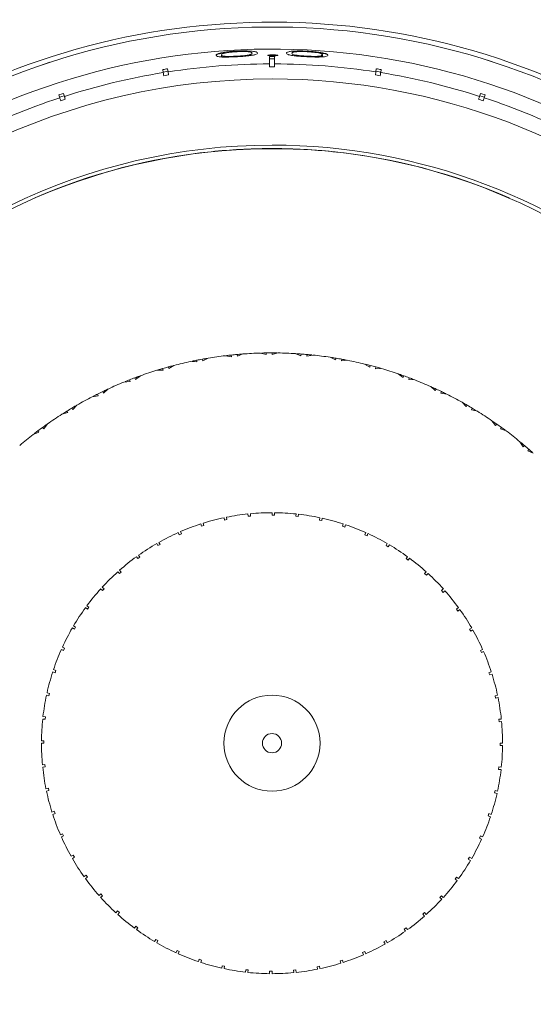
# Model space of a CAD drawing. Header units: inches. Extents: x -4.1 to 23, y -7 to 14.8.
# Tile 13 of 139: x 4.9 to 6, y -4.5 to -2.5. Entities that reach past the tile are written whole.
import ezdxf

# ---------------------------------------------------------------- set-up
doc = ezdxf.new("R2010")
doc.units = ezdxf.units.IN
doc.header["$MEASUREMENT"] = 0

msp = doc.modelspace()

# ---------------------------------------------------------------- linework, layer by layer
at = {"color": 7, "linetype": 'Continuous', "lineweight": 15}
for p, q in [((5.3447, -2.5435), (5.3447, -2.5423)), ((5.4025, -2.5439), (5.4025, -2.542)), ((5.4497, -2.5441), (5.4497, -2.5423)), ((5.5514, -2.5435), (5.5514, -2.5423)), ((4.9696, -2.5653), (4.9931, -2.5575)), ((5.3757, -2.5461), (5.3757, -2.545)), ((5.4431, -2.5457), (5.4431, -2.5607)), ((5.4531, -2.5507), (5.4431, -2.5507)), ((5.4531, -2.5607), (5.4531, -2.5457)), ((5.5199, -2.5461), (5.5199, -2.545)), ((5.5439, -2.5467), (5.5467, -2.5463)), ((5.5467, -2.5463), (5.5467, -2.5447)), ((5.8767, -2.5491), (5.9003, -2.5566)), ((5.2243, -2.5724), (5.2253, -2.5786)), ((5.235, -2.5758), (5.2251, -2.5774)), ((5.2362, -2.5834), (5.2263, -2.585)), ((5.2352, -2.577), (5.2342, -2.5709)), ((5.4531, -2.5671), (5.4431, -2.5671)), ((5.6698, -2.585), (5.66, -2.5834)), ((5.6619, -2.5709), (5.661, -2.577)), ((5.671, -2.5774), (5.6612, -2.5758)), ((5.6708, -2.5786), (5.6718, -2.5724)), ((5.0225, -2.6273), (5.0206, -2.6214)), ((5.8755, -2.6214), (5.8736, -2.6273)), ((5.0111, -2.6244), (5.013, -2.6304)), ((5.0221, -2.6261), (5.0126, -2.6292)), ((5.0245, -2.6334), (5.015, -2.6365)), ((5.8811, -2.6365), (5.8716, -2.6334)), ((5.8835, -2.6292), (5.874, -2.6261)), ((5.8831, -2.6304), (5.8851, -2.6244)), ((5.3233, -2.7407), (5.3233, -2.7411)), ((5.4431, -2.7343), (5.4431, -2.7347)), ((5.4531, -2.7343), (5.4531, -2.7347)), ((5.5729, -2.7407), (5.5729, -2.7411)), ((4.9618, -2.8354), (4.962, -2.8358)), ((5.9343, -2.8354), (5.9342, -2.8358)), ((5.2937, -3.1682), (5.2941, -3.1718)), ((5.3053, -3.166), (5.3062, -3.1695)), ((5.3173, -3.1639), (5.3062, -3.1695)), ((5.3526, -3.1589), (5.3648, -3.1611)), ((5.3647, -3.1575), (5.3648, -3.1611)), ((5.3765, -3.1564), (5.3771, -3.1599)), ((5.3886, -3.1554), (5.3771, -3.1599)), ((5.4242, -3.1535), (5.4361, -3.1568)), ((5.4363, -3.1532), (5.4361, -3.1568)), ((5.4482, -3.1532), (5.4485, -3.1568)), ((5.4603, -3.1532), (5.4485, -3.1568)), ((5.4959, -3.1546), (5.5075, -3.159)), ((5.5081, -3.1554), (5.5075, -3.159)), ((5.5199, -3.1564), (5.5198, -3.16)), ((5.532, -3.1576), (5.5198, -3.16)), ((5.5673, -3.1621), (5.5785, -3.1675)), ((5.5793, -3.164), (5.5785, -3.1675)), ((5.591, -3.166), (5.5907, -3.1696)), ((5.603, -3.1683), (5.5907, -3.1696)), ((5.2123, -3.1887), (5.2247, -3.1887)), ((5.2239, -3.1852), (5.2247, -3.1887)), ((5.2354, -3.182), (5.2366, -3.1854)), ((5.2471, -3.1788), (5.2366, -3.1854)), ((5.2818, -3.1706), (5.2941, -3.1718)), ((5.6378, -3.176), (5.6484, -3.1824)), ((5.6495, -3.1789), (5.6484, -3.1824)), ((5.661, -3.182), (5.6603, -3.1856)), ((5.6727, -3.1853), (5.6603, -3.1856)), ((5.156, -3.2084), (5.1571, -3.2118)), ((5.1671, -3.2041), (5.1686, -3.2074)), ((5.1785, -3.1999), (5.1686, -3.2074)), ((5.7067, -3.1961), (5.7167, -3.2034)), ((5.7181, -3.2001), (5.7167, -3.2034)), ((5.7293, -3.2042), (5.7283, -3.2077)), ((5.7406, -3.2086), (5.7283, -3.2077)), ((5.1121, -3.2271), (5.1029, -3.2355)), ((5.1447, -3.2129), (5.1571, -3.2118)), ((5.7735, -3.2223), (5.7828, -3.2305)), ((5.7845, -3.2274), (5.7828, -3.2305)), ((5.0796, -3.2431), (5.0918, -3.2409)), ((5.0904, -3.2376), (5.0918, -3.2409)), ((5.1011, -3.2323), (5.1029, -3.2355)), ((5.7953, -3.2324), (5.794, -3.2358)), ((5.8062, -3.2378), (5.794, -3.2358)), ((5.0379, -3.2663), (5.0399, -3.2693)), ((5.0483, -3.2602), (5.0399, -3.2693)), ((5.8377, -3.2544), (5.8462, -3.2634)), ((5.8482, -3.2604), (5.8462, -3.2634)), ((5.8585, -3.2665), (5.8569, -3.2697)), ((5.8689, -3.2728), (5.8569, -3.2697)), ((5.0174, -3.279), (5.0294, -3.2757)), ((5.0277, -3.2725), (5.0294, -3.2757)), ((4.9779, -3.3059), (4.9803, -3.3086)), ((4.9878, -3.2988), (4.9803, -3.3086)), ((5.8988, -3.2922), (5.9064, -3.3019)), ((5.9087, -3.2991), (5.9064, -3.3019)), ((5.9184, -3.306), (5.9165, -3.3091)), ((5.9282, -3.3132), (5.9165, -3.3091)), ((4.9587, -3.3203), (4.9703, -3.316)), ((4.9684, -3.3129), (4.9703, -3.316)), ((5.9562, -3.3352), (5.963, -3.3456)), ((5.9655, -3.343), (5.963, -3.3456)), ((5.9745, -3.3508), (5.9723, -3.3537)), ((5.9836, -3.3588), (5.9723, -3.3537)), ((5.3509, -3.4959), (5.3498, -3.491)), ((5.3547, -3.49), (5.3558, -3.4948)), ((5.3992, -3.4882), (5.3987, -3.4832)), ((5.3992, -3.4882), (5.4042, -3.4877)), ((5.4037, -3.4827), (5.4042, -3.4877)), ((5.4481, -3.4857), (5.4481, -3.4807)), ((5.4531, -3.4807), (5.4531, -3.4857)), ((5.4969, -3.4882), (5.4975, -3.4832)), ((5.4969, -3.4882), (5.5019, -3.4887)), ((5.5024, -3.4838), (5.5019, -3.4887)), ((5.5453, -3.4959), (5.5463, -3.491)), ((5.3036, -3.5085), (5.3021, -3.5038)), ((5.3036, -3.5085), (5.3084, -3.507)), ((5.3068, -3.5023), (5.3084, -3.507)), ((5.3509, -3.4959), (5.3558, -3.4948)), ((5.5453, -3.4959), (5.5502, -3.4969)), ((5.5512, -3.492), (5.5502, -3.4969)), ((5.5925, -3.5085), (5.5941, -3.5038)), ((5.5925, -3.5085), (5.5973, -3.5101)), ((5.5988, -3.5054), (5.5973, -3.5101)), ((5.2579, -3.5261), (5.2559, -3.5215)), ((5.2579, -3.5261), (5.2625, -3.524)), ((5.2605, -3.5195), (5.2625, -3.524)), ((5.6382, -3.5261), (5.6403, -3.5215)), ((5.6382, -3.5261), (5.6428, -3.5281)), ((5.6448, -3.5236), (5.6428, -3.5281)), ((5.2143, -3.5483), (5.2118, -3.544)), ((5.2143, -3.5483), (5.2187, -3.5458)), ((5.2162, -3.5415), (5.2187, -3.5458)), ((5.6818, -3.5483), (5.6843, -3.544)), ((5.6818, -3.5483), (5.6862, -3.5508)), ((5.6886, -3.5465), (5.6862, -3.5508)), ((5.1733, -3.5749), (5.1703, -3.5709)), ((5.1733, -3.5749), (5.1773, -3.572)), ((5.1744, -3.568), (5.1773, -3.572)), ((5.7229, -3.5749), (5.7258, -3.5709)), ((5.7229, -3.5749), (5.7269, -3.5779)), ((5.7298, -3.5739), (5.7269, -3.5779)), ((5.1353, -3.6057), (5.1319, -3.602)), ((5.1353, -3.6057), (5.139, -3.6024)), ((5.1356, -3.5987), (5.139, -3.6024)), ((5.7609, -3.6057), (5.7642, -3.602)), ((5.7609, -3.6057), (5.7646, -3.6091)), ((5.7679, -3.6054), (5.7646, -3.6091)), ((5.1007, -3.6403), (5.0969, -3.637)), ((5.1003, -3.6333), (5.104, -3.6366)), ((5.1007, -3.6403), (5.104, -3.6366)), ((5.7955, -3.6403), (5.7992, -3.637)), ((5.7955, -3.6403), (5.7988, -3.6441)), ((5.8025, -3.6407), (5.7988, -3.6441)), ((5.0688, -3.6714), (5.0728, -3.6743)), ((5.0699, -3.6784), (5.0658, -3.6754)), ((5.0699, -3.6784), (5.0728, -3.6743)), ((5.8263, -3.6784), (5.8303, -3.6754)), ((5.8263, -3.6784), (5.8292, -3.6824)), ((5.8333, -3.6795), (5.8292, -3.6824)), ((5.0414, -3.7126), (5.0457, -3.7151)), ((5.0432, -3.7194), (5.0389, -3.7169)), ((5.0432, -3.7194), (5.0457, -3.7151)), ((5.8529, -3.7194), (5.8573, -3.7169)), ((5.8529, -3.7194), (5.8554, -3.7237)), ((5.8597, -3.7212), (5.8554, -3.7237)), ((5.021, -3.763), (5.0164, -3.761)), ((5.0185, -3.7564), (5.023, -3.7584)), ((5.021, -3.763), (5.023, -3.7584)), ((5.8752, -3.763), (5.8797, -3.761)), ((5.8752, -3.763), (5.8772, -3.7676)), ((5.8817, -3.7655), (5.8772, -3.7676)), ((5.0035, -3.8087), (4.9987, -3.8071)), ((5.0003, -3.8024), (5.005, -3.8039)), ((5.0035, -3.8087), (5.005, -3.8039)), ((5.8927, -3.8087), (5.8974, -3.8071)), ((5.8927, -3.8087), (5.8942, -3.8134)), ((5.899, -3.8119), (5.8942, -3.8134)), ((4.9908, -3.856), (4.9859, -3.8549)), ((4.987, -3.85), (4.9918, -3.8511)), ((4.9908, -3.856), (4.9918, -3.8511)), ((5.9054, -3.856), (5.9103, -3.8549)), ((5.9054, -3.856), (5.9064, -3.8608)), ((5.9113, -3.8598), (5.9064, -3.8608)), ((4.9831, -3.9043), (4.9782, -3.9038)), ((4.9787, -3.8988), (4.9837, -3.8993)), ((4.9831, -3.9043), (4.9837, -3.8993)), ((5.913, -3.9043), (5.918, -3.9038)), ((5.913, -3.9043), (5.9135, -3.9093)), ((5.9185, -3.9087), (5.9135, -3.9093)), ((4.9756, -3.9482), (4.9806, -3.9482)), ((4.9806, -3.9532), (4.9756, -3.9532)), ((5.9156, -3.9532), (5.9206, -3.9532)), ((5.9205, -3.9582), (5.9156, -3.9582)), ((4.9777, -3.9976), (4.9826, -3.997)), ((4.9831, -4.002), (4.9782, -4.0025)), ((4.9831, -4.002), (4.9826, -3.997)), ((5.913, -4.002), (5.9125, -4.007)), ((5.9174, -4.0075), (5.9125, -4.007)), ((5.913, -4.002), (5.918, -4.0025)), ((4.9849, -4.0465), (4.9898, -4.0455)), ((4.9908, -4.0504), (4.9859, -4.0514)), ((4.9908, -4.0504), (4.9898, -4.0455)), ((5.9054, -4.0504), (5.9043, -4.0552)), ((5.9092, -4.0563), (5.9043, -4.0552)), ((5.9054, -4.0504), (5.9103, -4.0514)), ((4.9972, -4.0944), (5.0019, -4.0929)), ((5.0035, -4.0976), (5.0019, -4.0929)), ((5.0035, -4.0976), (4.9987, -4.0992)), ((5.8927, -4.0976), (5.8911, -4.1024)), ((5.8959, -4.1039), (5.8911, -4.1024)), ((5.8927, -4.0976), (5.8974, -4.0992)), ((5.0144, -4.1408), (5.019, -4.1387)), ((5.021, -4.1433), (5.0164, -4.1453)), ((5.021, -4.1433), (5.019, -4.1387)), ((5.8752, -4.1433), (5.8731, -4.1479)), ((5.8777, -4.1499), (5.8731, -4.1479)), ((5.8752, -4.1433), (5.8797, -4.1453)), ((5.0364, -4.1851), (5.0407, -4.1826)), ((5.0432, -4.1869), (5.0389, -4.1894)), ((5.0432, -4.1869), (5.0407, -4.1826)), ((5.8529, -4.1869), (5.8504, -4.1912)), ((5.8547, -4.1937), (5.8504, -4.1912)), ((5.8529, -4.1869), (5.8573, -4.1894)), ((5.0629, -4.2268), (5.0669, -4.2239)), ((5.0699, -4.2279), (5.0658, -4.2309)), ((5.0699, -4.2279), (5.0669, -4.2239)), ((5.8263, -4.2279), (5.8234, -4.232)), ((5.8274, -4.2349), (5.8234, -4.232)), ((5.8263, -4.2279), (5.8303, -4.2309)), ((5.0936, -4.2656), (5.0973, -4.2623)), ((5.1007, -4.266), (5.0969, -4.2693)), ((5.1007, -4.266), (5.0973, -4.2623)), ((5.7955, -4.266), (5.7922, -4.2697)), ((5.7958, -4.273), (5.7922, -4.2697)), ((5.7955, -4.266), (5.7992, -4.2693)), ((5.1282, -4.3009), (5.1315, -4.2972)), ((5.1353, -4.3006), (5.1315, -4.2972)), ((5.1353, -4.3006), (5.1319, -4.3043)), ((5.7609, -4.3006), (5.7572, -4.3039)), ((5.7605, -4.3076), (5.7572, -4.3039)), ((5.7609, -4.3006), (5.7642, -4.3043)), ((5.1663, -4.3325), (5.1692, -4.3284)), ((5.1733, -4.3314), (5.1692, -4.3284)), ((5.1733, -4.3314), (5.1703, -4.3354)), ((5.7229, -4.3314), (5.7188, -4.3343)), ((5.7217, -4.3383), (5.7188, -4.3343)), ((5.7229, -4.3314), (5.7258, -4.3354)), ((5.2075, -4.3598), (5.21, -4.3555)), ((5.2143, -4.358), (5.21, -4.3555)), ((5.2143, -4.358), (5.2118, -4.3624)), ((5.6818, -4.358), (5.6775, -4.3605)), ((5.6818, -4.358), (5.6843, -4.3624)), ((5.2513, -4.3827), (5.2534, -4.3782)), ((5.2579, -4.3802), (5.2534, -4.3782)), ((5.68, -4.3648), (5.6775, -4.3605)), ((5.2579, -4.3802), (5.2559, -4.3848)), ((5.2973, -4.401), (5.2989, -4.3962)), ((5.3036, -4.3978), (5.2989, -4.3962)), ((5.3036, -4.3978), (5.3021, -4.4025)), ((5.5925, -4.3978), (5.5878, -4.3993)), ((5.5893, -4.404), (5.5878, -4.3993)), ((5.5925, -4.3978), (5.5941, -4.4025)), ((5.6382, -4.3802), (5.6337, -4.3823)), ((5.6357, -4.3868), (5.6337, -4.3823)), ((5.6382, -4.3802), (5.6403, -4.3848)), ((5.345, -4.4143), (5.346, -4.4094)), ((5.3509, -4.4104), (5.346, -4.4094)), ((5.3509, -4.4104), (5.3498, -4.4153)), ((5.3937, -4.4225), (5.3942, -4.4176)), ((5.3992, -4.4181), (5.3942, -4.4176)), ((5.3992, -4.4181), (5.3987, -4.4231)), ((5.4969, -4.4181), (5.492, -4.4186)), ((5.4925, -4.4236), (5.492, -4.4186)), ((5.4969, -4.4181), (5.4975, -4.4231)), ((5.5453, -4.4104), (5.5404, -4.4115)), ((5.5414, -4.4163), (5.5404, -4.4115)), ((5.5453, -4.4104), (5.5463, -4.4153)), ((5.4431, -4.4256), (5.4431, -4.4207)), ((5.4481, -4.4207), (5.4481, -4.4257))]:
    msp.add_line(p, q, dxfattribs=at)
for radius in [0.0985, 0.0197]:
    msp.add_circle((5.4481, -3.9532), radius, dxfattribs=at)
for radius, start, end in [(2.63, 82.0465, 223.7508), (2.63, 315.7582, 82.0465), (1.9375, 94.8853, 145.1147), (1.9375, 34.8853, 85.1147), (1.7505, 95.4034, 144.5966), (1.7505, 35.4034, 84.5966), (1.478, 0, 193.5656), (1.468, 270, 193.5914), (1.4228, 270, 193.377), (1.3925, 90.2057, 98.7943), (1.3925, 81.2057, 89.7943), (1.3925, 99.2057, 107.7943), (1.3925, 72.2057, 80.7943), (1.3925, 108.2057, 116.7943), (1.3925, 63.2057, 71.7943), (1.226, 90, 194.0433), (1.226, 202.791, 90), (1.2185, 202.818, 101.821), (1.2189, 95.8777, 113.5108), (1.2189, 90.2351, 95.8777), (1.2189, 89.7649, 90.2351), (1.2189, 84.1223, 89.7649), (1.2189, 66.4892, 84.1223), (1.2185, 101.821, 194.0163), (0.8, 101.1286, 101.8246), (0.8, 100.2771, 101.1286), (0.8, 99.5812, 100.2771), (0.8, 96.855, 99.4079), (0.8, 95.9858, 96.6817), (0.8, 95.1342, 95.9858), (0.8, 94.4383, 95.1342), (0.8, 91.7121, 94.265), (0.8, 90.8429, 91.5389), (0.8, 89.9914, 90.8429), (0.8, 89.2954, 89.9914), (0.8, 86.5693, 89.1222), (0.8, 85.7001, 86.396), (0.8, 84.8485, 85.7001), (0.8, 84.1526, 84.8485), (0.8, 81.4264, 83.9793), (0.8, 80.5572, 81.2531), (0.8, 79.7057, 80.5572), (0.8, 79.0097, 79.7057), (0.8, 76.2835, 78.8365), (0.8, 107.1407, 109.6936), (0.8, 106.2715, 106.9674), (0.8, 105.4199, 106.2715), (0.8, 104.724, 105.4199), (0.8, 101.9978, 104.5508), (0.8, 75.4144, 76.1103), (0.8, 74.5628, 75.4144), (0.8, 73.8669, 74.5628), (0.8, 71.1407, 73.6936), (0.8, 111.4144, 112.1103), (0.8, 110.5628, 111.4144), (0.8, 109.8669, 110.5628), (0.8, 70.2715, 70.9674), (0.8, 69.4199, 70.2715), (0.8, 68.724, 69.4199), (0.8, 65.9978, 68.5508), (0.8, 115.0097, 115.7057), (0.8, 112.2835, 114.8365), (0.8, 65.1286, 65.8246), (0.8, 64.2771, 65.1286), (0.8, 117.4264, 119.9793), (0.8, 116.5572, 117.2531), (0.8, 115.7057, 116.5572), (0.8, 63.5812, 64.2771), (0.8, 60.855, 63.4079), (0.8, 120.8485, 121.7001), (0.8, 120.1526, 120.8485), (0.8, 59.9858, 60.6817), (0.8, 59.1342, 59.9858), (0.8, 58.4383, 59.1342), (0.8, 122.5693, 125.1222), (0.8, 121.7001, 122.396), (0.8, 55.7121, 58.265), (0.8, 125.9914, 126.8429), (0.8, 125.2954, 125.9914), (0.8, 54.8429, 55.5389), (0.8, 53.9914, 54.8429), (0.8, 53.2954, 53.9914), (0.8, 127.7121, 130.265), (0.8, 126.8429, 127.5389), (0.8, 50.5693, 53.1222), (0.8, 49.7001, 50.396), (0.8, 48.8485, 49.7001), (0.8, 48.1526, 48.8485), (0.4725, 102, 107.3937), (0.4725, 96, 101.3937), (0.4725, 90, 95.3937), (0.4725, 84, 89.3937), (0.4725, 78, 83.3937), (0.4725, 108, 113.3937), (0.4725, 72, 77.3937), (0.4725, 66, 71.3937), (0.4725, 114, 119.3937), (0.4725, 60, 65.3937), (0.4725, 120, 125.3937), (0.4725, 54, 59.3937), (0.4725, 126, 131.3937), (0.4725, 48, 53.3937), (0.4725, 132, 137.3937), (0.4725, 42, 47.3937), (0.4725, 138, 143.3937), (0.4725, 36, 41.3937), (0.4725, 144, 149.3937), (0.4725, 30, 35.3937), (0.4725, 150, 155.3937), (0.4725, 24, 29.3937), (0.4725, 156, 161.3937), (0.4725, 18, 23.3937), (0.4725, 162, 167.3937), (0.4725, 12, 17.3937), (0.4725, 168, 173.3937), (0.4725, 6, 11.3937), (0.4725, 174, 179.3937), (0.4725, 0, 5.3937), (1.478, 203.2687, 0), (0.4725, 180, 185.3937), (0.4725, 354, 359.3937), (0.4725, 186, 191.3937), (0.4725, 348, 353.3937), (0.4725, 192, 197.3937), (0.4725, 342, 347.3937), (0.4725, 198, 203.3937), (0.4725, 336, 341.3937), (0.4725, 204, 209.3937), (0.4725, 330, 335.3937), (0.4725, 210, 215.3937), (0.4725, 324, 329.3937), (0.4725, 216, 221.3937), (0.4725, 318, 323.3937), (0.4725, 222, 227.3937), (0.4725, 312, 317.3937), (0.4725, 228, 233.3937), (0.4725, 306, 311.3937), (0.4725, 234, 239.3937), (0.4725, 300, 305.3937), (0.4725, 240, 245.3937), (0.4725, 294, 299.3937), (0.4725, 246, 251.3937), (0.4725, 288, 293.3937), (0.4725, 252, 257.3937), (0.4725, 258, 263.3937), (0.4725, 276, 281.3937), (0.4725, 282, 287.3937), (0.4725, 264, 269.3937), (0.4725, 270, 275.3937)]:
    msp.add_arc((5.4481, -3.9532), radius, start, end, dxfattribs=at)
at = {"color": 8, "linetype": 'Continuous', "lineweight": 15}
for radius, start, end in [(2.6042, 82.0465, 223.6312), (2.6042, 315.8472, 82.0465), (1.3616, 90, 193.1497), (1.3616, 203.6618, 90)]:
    msp.add_arc((5.4481, -3.9532), radius, start, end, dxfattribs=at)
at = {"color": 7, "linetype": 'Continuous', "lineweight": 15}
for centre, major_axis, start_param, end_param in [((5.4481, -3.964), (0, 1.4183), 6.27966, 6.286711), ((5.4498, -3.9638), (-0.2205, 1.3922), 6.279638, 6.286733), ((5.4464, -3.9638), (0.2205, 1.3922), 6.279638, 6.286733), ((5.4514, -3.9634), (-0.4356, 1.3405), 6.279638, 6.286733), ((5.4447, -3.9634), (0.4356, 1.3405), 6.279638, 6.286733)]:
    msp.add_ellipse(centre, major_axis=major_axis, ratio=0.999971, start_param=start_param, end_param=end_param, dxfattribs=at)
for points, knots in [([(5.3335, -2.5431), (5.3338, -2.542), (5.3343, -2.5404), (5.3444, -2.5379), (5.3547, -2.5363), (5.3654, -2.5352), (5.3725, -2.5348), (5.3753, -2.5347)], [0, 0, 0, 0, 0.421432, 0.60776, 0.756655, 0.90569, 1, 1, 1, 1]), ([(5.3335, -2.5435), (5.3336, -2.5429), (5.3339, -2.5416), (5.3386, -2.5401), (5.3452, -2.5391), (5.3496, -2.5387), (5.3513, -2.5386)], [0, 0, 0, 0, 0.35919, 0.717107, 0.896488, 1, 1, 1, 1]), ([(5.3757, -2.5358), (5.3724, -2.536), (5.366, -2.5364), (5.3576, -2.5374), (5.3505, -2.5386), (5.3451, -2.5404), (5.3448, -2.5415), (5.3447, -2.5423)], [0, 0, 0, 0, 0.14067, 0.281992, 0.423355, 0.631545, 1, 1, 1, 1]), ([(5.3447, -2.5423), (5.3449, -2.5433), (5.3451, -2.5446), (5.3547, -2.5454), (5.3636, -2.5454), (5.3712, -2.5452), (5.3751, -2.545), (5.3757, -2.545)], [0, 0, 0, 0, 0.492988, 0.660496, 0.829474, 0.975104, 1, 1, 1, 1]), ([(5.3753, -2.5347), (5.3797, -2.5345), (5.3885, -2.5341), (5.3999, -2.5343), (5.4097, -2.535), (5.4176, -2.5365), (5.4181, -2.538), (5.4184, -2.5388)], [0, 0, 0, 0, 0.14959, 0.299859, 0.440798, 0.660656, 1, 1, 1, 1]), ([(5.4184, -2.5388), (5.418, -2.5398), (5.4175, -2.5413), (5.4086, -2.5432), (5.3984, -2.5445), (5.3863, -2.5455), (5.3785, -2.546), (5.3753, -2.5461)], [0, 0, 0, 0, 0.38125, 0.555518, 0.731165, 0.891605, 1, 1, 1, 1]), ([(5.4072, -2.5391), (5.407, -2.5386), (5.4067, -2.5376), (5.4029, -2.5364), (5.3963, -2.5356), (5.3877, -2.5354), (5.3802, -2.5355), (5.3763, -2.5357), (5.3757, -2.5358)], [0, 0, 0, 0, 0.252946, 0.50746, 0.666689, 0.827456, 0.971159, 1, 1, 1, 1]), ([(5.3757, -2.545), (5.3793, -2.5448), (5.3862, -2.5444), (5.3946, -2.5435), (5.3997, -2.5427), (5.4017, -2.5422), (5.4025, -2.542)], [0, 0, 0, 0, 0.300711, 0.560546, 0.820025, 1, 1, 1, 1]), ([(5.4025, -2.542), (5.4033, -2.5418), (5.4049, -2.5413), (5.4068, -2.5403), (5.407, -2.5396), (5.4072, -2.5391)], [0, 0, 0, 0, 0.250494, 0.501064, 1, 1, 1, 1]), ([(5.4393, -2.5432), (5.4394, -2.5431), (5.4397, -2.5429), (5.4422, -2.5426), (5.4453, -2.5424), (5.4479, -2.5423), (5.4494, -2.5423), (5.4497, -2.5423)], [0, 0, 0, 0, 0.263863, 0.511658, 0.733124, 0.948033, 1, 1, 1, 1]), ([(5.4497, -2.5423), (5.451, -2.5423), (5.4537, -2.5423), (5.4569, -2.5426), (5.4592, -2.5428), (5.46, -2.5431), (5.4601, -2.5432), (5.4601, -2.5433)], [0, 0, 0, 0, 0.243748, 0.490695, 0.70113, 0.922882, 1, 1, 1, 1]), ([(5.4777, -2.5388), (5.478, -2.5378), (5.4785, -2.5362), (5.4886, -2.5347), (5.4989, -2.5342), (5.5097, -2.5342), (5.5168, -2.5345), (5.5195, -2.5346)], [0, 0, 0, 0, 0.421594, 0.607967, 0.756534, 0.905242, 1, 1, 1, 1]), ([(5.5195, -2.5461), (5.5153, -2.5458), (5.5068, -2.5453), (5.4957, -2.5444), (5.4863, -2.5431), (5.4784, -2.5412), (5.478, -2.5398), (5.4777, -2.5388)], [0, 0, 0, 0, 0.145116, 0.291011, 0.429849, 0.640052, 1, 1, 1, 1]), ([(5.5199, -2.5357), (5.5167, -2.5356), (5.5102, -2.5354), (5.5019, -2.5355), (5.4948, -2.536), (5.4893, -2.5372), (5.4891, -2.5384), (5.4889, -2.5391)], [0, 0, 0, 0, 0.140535, 0.281728, 0.422875, 0.631025, 1, 1, 1, 1]), ([(5.4889, -2.5391), (5.4891, -2.5401), (5.4893, -2.5415), (5.4989, -2.5432), (5.5078, -2.5442), (5.5155, -2.5447), (5.5193, -2.5449), (5.5199, -2.545)], [0, 0, 0, 0, 0.493108, 0.660584, 0.82954, 0.974955, 1, 1, 1, 1]), ([(5.5195, -2.5346), (5.5239, -2.5349), (5.5328, -2.5354), (5.5442, -2.5367), (5.5539, -2.5384), (5.5618, -2.5408), (5.5623, -2.5422), (5.5627, -2.5431)], [0, 0, 0, 0, 0.149741, 0.300153, 0.441371, 0.66137, 1, 1, 1, 1]), ([(5.5514, -2.5423), (5.5513, -2.5418), (5.551, -2.5407), (5.5472, -2.5392), (5.5405, -2.5377), (5.532, -2.5366), (5.5245, -2.536), (5.5205, -2.5358), (5.5199, -2.5357)], [0, 0, 0, 0, 0.252877, 0.507326, 0.666726, 0.827661, 0.971571, 1, 1, 1, 1]), ([(5.5454, -2.5389), (5.5487, -2.5391), (5.5623, -2.5404), (5.5625, -2.5422), (5.5627, -2.5435)], [0, 0, 0, 0, 0.242246, 1, 1, 1, 1]), ([(5.5467, -2.5447), (5.5475, -2.5445), (5.5492, -2.5442), (5.551, -2.5434), (5.5513, -2.5427), (5.5514, -2.5423)], [0, 0, 0, 0, 0.25048, 0.501036, 1, 1, 1, 1]), ([(5.3753, -2.5461), (5.371, -2.5463), (5.3625, -2.5467), (5.3515, -2.5469), (5.342, -2.5466), (5.3342, -2.5455), (5.3338, -2.544), (5.3335, -2.5431)], [0, 0, 0, 0, 0.145301, 0.291372, 0.430549, 0.640677, 1, 1, 1, 1]), ([(5.3447, -2.5435), (5.344, -2.5446), (5.3432, -2.5458), (5.3514, -2.5467), (5.3523, -2.5468)], [0, 0, 0, 0, 0.879154, 1, 1, 1, 1]), ([(5.4497, -2.5441), (5.4484, -2.5441), (5.4457, -2.5441), (5.4425, -2.5439), (5.4403, -2.5437), (5.4394, -2.5434), (5.4393, -2.5433), (5.4393, -2.5432)], [0, 0, 0, 0, 0.2413982, 0.4857485, 0.6948695, 0.892086, 1, 1, 1, 1]), ([(5.4431, -2.5607), (5.4431, -2.5607), (5.4431, -2.561), (5.4431, -2.5626), (5.4431, -2.5656), (5.4431, -2.567), (5.4431, -2.5671)], [0, 0, 0, 0, 0.015192, 0.600801, 0.967318, 1, 1, 1, 1]), ([(5.4601, -2.5433), (5.46, -2.5434), (5.4597, -2.5436), (5.4574, -2.5439), (5.4545, -2.5441), (5.4518, -2.5441), (5.4501, -2.5441), (5.4497, -2.5441)], [0, 0, 0, 0, 0.2402581, 0.4832003, 0.7001889, 0.9154782, 1, 1, 1, 1]), ([(5.4531, -2.5671), (5.4531, -2.567), (5.4531, -2.5648), (5.4531, -2.5619), (5.4531, -2.561), (5.4531, -2.5607)], [0, 0, 0, 0, 0.032685, 0.618346, 1, 1, 1, 1]), ([(5.5627, -2.5431), (5.5623, -2.5441), (5.5617, -2.5455), (5.5528, -2.5465), (5.5426, -2.5468), (5.5305, -2.5466), (5.5227, -2.5462), (5.5195, -2.5461)], [0, 0, 0, 0, 0.381105, 0.555654, 0.731586, 0.892198, 1, 1, 1, 1]), ([(5.5199, -2.545), (5.5236, -2.5451), (5.5305, -2.5454), (5.5388, -2.5454), (5.5439, -2.5451), (5.5459, -2.5448), (5.5467, -2.5447)], [0, 0, 0, 0, 0.30056, 0.560544, 0.820368, 1, 1, 1, 1]), ([(5.5467, -2.5463), (5.5483, -2.5458), (5.5511, -2.5449), (5.5514, -2.5439), (5.5514, -2.5435)], [0, 0, 0, 0, 0.559599, 1, 1, 1, 1]), ([(5.2253, -2.5786), (5.2254, -2.5792), (5.2256, -2.5802), (5.2261, -2.5836), (5.2263, -2.585)], [0, 0, 0, 0, 0.585345, 1, 1, 1, 1]), ([(5.2362, -2.5834), (5.2359, -2.5818), (5.2354, -2.5785), (5.2353, -2.5775), (5.2352, -2.577)], [0, 0, 0, 0, 0.4969276, 1, 1, 1, 1]), ([(5.661, -2.577), (5.6609, -2.5777), (5.6607, -2.5787), (5.6602, -2.582), (5.66, -2.5834)], [0, 0, 0, 0, 0.585345, 1, 1, 1, 1]), ([(5.6698, -2.585), (5.6701, -2.5833), (5.6706, -2.58), (5.6708, -2.5791), (5.6708, -2.5786)], [0, 0, 0, 0, 0.496928, 1, 1, 1, 1]), ([(5.013, -2.6304), (5.0132, -2.631), (5.0135, -2.632), (5.0146, -2.6352), (5.015, -2.6365)], [0, 0, 0, 0, 0.5853453, 1, 1, 1, 1]), ([(5.0245, -2.6334), (5.024, -2.6318), (5.023, -2.6287), (5.0227, -2.6278), (5.0225, -2.6273)], [0, 0, 0, 0, 0.496901, 1, 1, 1, 1]), ([(5.8736, -2.6273), (5.8734, -2.6279), (5.8731, -2.6289), (5.8721, -2.6321), (5.8716, -2.6334)], [0, 0, 0, 0, 0.585345, 1, 1, 1, 1]), ([(5.8811, -2.6365), (5.8816, -2.6349), (5.8827, -2.6318), (5.883, -2.6308), (5.8831, -2.6304)], [0, 0, 0, 0, 0.496901, 1, 1, 1, 1]), ([(5.4481, -3.4857), (5.4489, -3.4857), (5.4506, -3.4857), (5.4522, -3.4857), (5.4531, -3.4857)], [0, 0, 0, 0, 0.49353, 1, 1, 1, 1]), ([(4.9806, -3.9532), (4.9806, -3.9523), (4.9806, -3.9507), (4.9806, -3.949), (4.9806, -3.9482)], [0, 0, 0, 0, 0.49353, 1, 1, 1, 1]), ([(5.9156, -3.9532), (5.9156, -3.954), (5.9156, -3.9556), (5.9156, -3.9573), (5.9156, -3.9582)], [0, 0, 0, 0, 0.49353, 1, 1, 1, 1]), ([(5.4481, -4.4207), (5.4473, -4.4207), (5.4456, -4.4207), (5.4439, -4.4207), (5.4431, -4.4207)], [0, 0, 0, 0, 0.49353, 1, 1, 1, 1])]:
    msp.add_open_spline(points, degree=3, knots=knots, dxfattribs=at)

doc.saveas('drawing.dxf')
